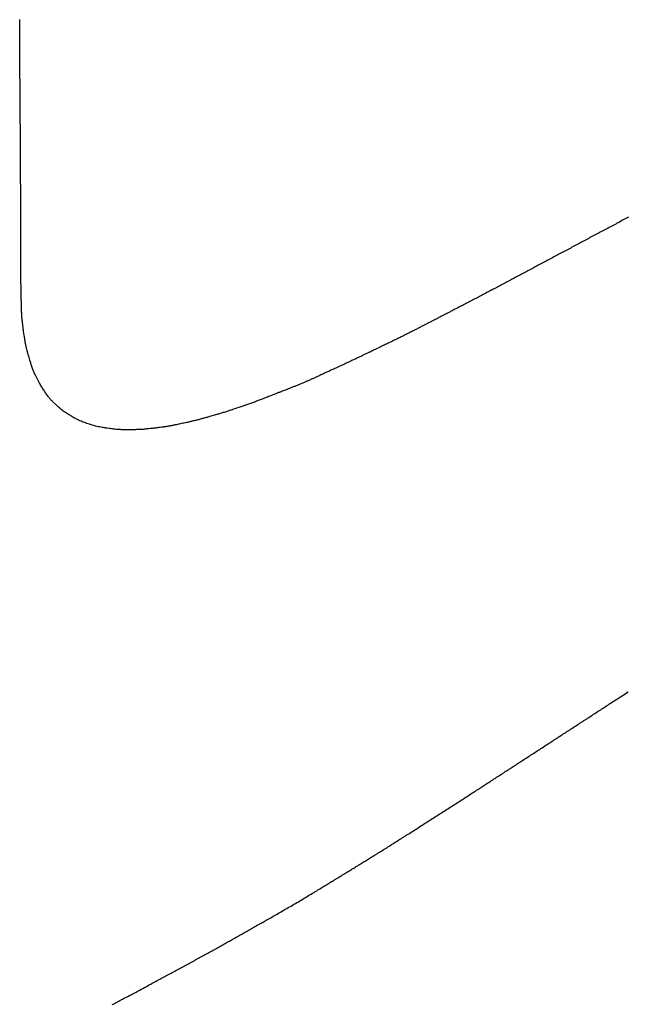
# Model space of a CAD drawing. Header units: millimetres. Extents: x -4577 to 1032787, y -66234 to 201209.
# Tile 129 of 256: x 4378.902 to 4379.783, y -8949.514 to -8948.086. Entities that reach past the tile are written whole.
import ezdxf

# ---------------------------------------------------------------- set-up
doc = ezdxf.new("R2010")
doc.units = ezdxf.units.MM
doc.linetypes.add('510_5_2OG_ELT_1004$0$11-07-22_DS_2OG$0$AUSGEZOGEN', pattern=[0])
doc.layers.add('510_5_2OG_ELT_1004$0$11-07-22_DS_2OG$0$EBENE_1', color=8, linetype='510_5_2OG_ELT_1004$0$11-07-22_DS_2OG$0$AUSGEZOGEN')

# ---------------------------------------------------------------- blocks, each defined once
blk = doc.blocks.new('510_5_2OG_ELT_1004')
at = {"layer": '510_5_2OG_ELT_1004$0$11-07-22_DS_2OG$0$EBENE_1'}
for points in [[(4379.0365, -8949.464), (4379.038, -8949.4632), (4379.0396, -8949.4624), (4379.0412, -8949.4615), (4379.0428, -8949.4607), (4379.0444, -8949.4598), (4379.0461, -8949.4589), (4379.0478, -8949.458), (4379.0495, -8949.4571), (4379.0513, -8949.4562), (4379.053, -8949.4553), (4379.0548, -8949.4543), (4379.0566, -8949.4534), (4379.0583, -8949.4525), (4379.0601, -8949.4515), (4379.0619, -8949.4505), (4379.0638, -8949.4496), (4379.0656, -8949.4486), (4379.0674, -8949.4477), (4379.0692, -8949.4467), (4379.071, -8949.4457), (4379.0728, -8949.4448), (4379.0746, -8949.4438), (4379.0764, -8949.4428), (4379.0783, -8949.4418), (4379.0801, -8949.4409), (4379.0819, -8949.4399), (4379.0837, -8949.4389), (4379.0855, -8949.438), (4379.0873, -8949.437), (4379.0891, -8949.436), (4379.0909, -8949.435), (4379.0927, -8949.4341), (4379.0945, -8949.4331), (4379.0963, -8949.4321), (4379.0982, -8949.4311), (4379.1, -8949.4302), (4379.1018, -8949.4292), (4379.1036, -8949.4282), (4379.1054, -8949.4272), (4379.1072, -8949.4263), (4379.109, -8949.4253), (4379.1108, -8949.4243), (4379.1126, -8949.4233), (4379.1144, -8949.4223), (4379.1162, -8949.4214), (4379.118, -8949.4204), (4379.1198, -8949.4194), (4379.1217, -8949.4184), (4379.1235, -8949.4175), (4379.1253, -8949.4165), (4379.1271, -8949.4155), (4379.1289, -8949.4145), (4379.1307, -8949.4135), (4379.1325, -8949.4126), (4379.1343, -8949.4116), (4379.1361, -8949.4106), (4379.1379, -8949.4096), (4379.1397, -8949.4086), (4379.1415, -8949.4077), (4379.1433, -8949.4067), (4379.1451, -8949.4057), (4379.1469, -8949.4047), (4379.1487, -8949.4037), (4379.1506, -8949.4028), (4379.1524, -8949.4018), (4379.1542, -8949.4008), (4379.156, -8949.3998), (4379.1578, -8949.3988), (4379.1596, -8949.3978), (4379.1614, -8949.3968), (4379.1632, -8949.3959), (4379.165, -8949.3949), (4379.1668, -8949.3939), (4379.1686, -8949.3929), (4379.1704, -8949.3919), (4379.1722, -8949.3909), (4379.174, -8949.3899), (4379.1758, -8949.3889), (4379.1776, -8949.3879), (4379.1794, -8949.3869), (4379.1812, -8949.3859), (4379.1829, -8949.3849), (4379.1847, -8949.384), (4379.1865, -8949.383), (4379.1882, -8949.382), (4379.19, -8949.381), (4379.1917, -8949.38), (4379.1934, -8949.3791), (4379.1951, -8949.3781), (4379.1968, -8949.3772), (4379.1984, -8949.3763), (4379.2001, -8949.3754), (4379.2017, -8949.3745), (4379.2032, -8949.3736), (4379.2048, -8949.3727), (4379.2063, -8949.3719), (4379.2078, -8949.371), (4379.2092, -8949.3702), (4379.2107, -8949.3694), (4379.212, -8949.3686), (4379.2134, -8949.3679), (4379.2147, -8949.3671), (4379.2159, -8949.3664), (4379.2171, -8949.3658), (4379.2183, -8949.3651), (4379.2194, -8949.3645), (4379.2204, -8949.3639), (4379.2215, -8949.3633), (4379.2224, -8949.3628), (4379.2242, -8949.3618), (4379.2257, -8949.3609), (4379.2271, -8949.3601), (4379.2283, -8949.3594), (4379.2294, -8949.3588), (4379.2312, -8949.3578), (4379.2325, -8949.3571), (4379.2343, -8949.356), (4379.2357, -8949.3552), (4379.2367, -8949.3547), (4379.2387, -8949.3535), (4379.2396, -8949.353), (4379.2407, -8949.3524), (4379.2419, -8949.3517), (4379.2433, -8949.3509), (4379.2449, -8949.35), (4379.2458, -8949.3495), (4379.2467, -8949.349), (4379.2477, -8949.3484), (4379.2488, -8949.3478), (4379.2499, -8949.3472), (4379.2511, -8949.3465), (4379.2524, -8949.3458), (4379.2537, -8949.3451), (4379.2551, -8949.3443), (4379.2565, -8949.3435), (4379.258, -8949.3426), (4379.2595, -8949.3417), (4379.2611, -8949.3408), (4379.2627, -8949.3399), (4379.2644, -8949.339), (4379.2662, -8949.338), (4379.2679, -8949.337), (4379.2697, -8949.3359), (4379.2716, -8949.3349), (4379.2734, -8949.3338), (4379.2753, -8949.3327), (4379.2773, -8949.3316), (4379.2792, -8949.3305), (4379.2812, -8949.3293), (4379.2832, -8949.3282), (4379.2853, -8949.327), (4379.2873, -8949.3258), (4379.2894, -8949.3246), (4379.2915, -8949.3234), (4379.2936, -8949.3222), (4379.2957, -8949.321), (4379.2978, -8949.3197), (4379.2999, -8949.3185), (4379.302, -8949.3173), (4379.3041, -8949.316), (4379.3063, -8949.3148), (4379.3084, -8949.3135), (4379.3105, -8949.3123), (4379.3126, -8949.311), (4379.3147, -8949.3098), (4379.3167, -8949.3085), (4379.3188, -8949.3073), (4379.3209, -8949.306), (4379.3229, -8949.3048), (4379.3249, -8949.3036), (4379.3269, -8949.3024), (4379.3289, -8949.3012), (4379.3308, -8949.3), (4379.3328, -8949.2989), (4379.3346, -8949.2977), (4379.3365, -8949.2966), (4379.3383, -8949.2955), (4379.3401, -8949.2944), (4379.3419, -8949.2933), (4379.3436, -8949.2923), (4379.3453, -8949.2912), (4379.3469, -8949.2902), (4379.3485, -8949.2893), (4379.35, -8949.2883), (4379.3515, -8949.2874), (4379.353, -8949.2865), (4379.3543, -8949.2857), (4379.3557, -8949.2849), (4379.357, -8949.2841), (4379.3582, -8949.2833), (4379.3593, -8949.2826), (4379.3604, -8949.2819), (4379.3615, -8949.2813), (4379.3625, -8949.2807), (4379.3634, -8949.2801), (4379.3651, -8949.279), (4379.3667, -8949.2781), (4379.3681, -8949.2773), (4379.3693, -8949.2765), (4379.3703, -8949.2758), (4379.3713, -8949.2753), (4379.3729, -8949.2743), (4379.3743, -8949.2734), (4379.3754, -8949.2727), (4379.3766, -8949.272), (4379.3778, -8949.2713), (4379.38, -8949.2699), (4379.3809, -8949.2694), (4379.3819, -8949.2688), (4379.383, -8949.2681), (4379.3842, -8949.2673), (4379.3856, -8949.2665), (4379.3879, -8949.265), (4379.3888, -8949.2645), (4379.3897, -8949.2639), (4379.3907, -8949.2633), (4379.3917, -8949.2627), (4379.3928, -8949.2621), (4379.3939, -8949.2614), (4379.395, -8949.2607), (4379.3962, -8949.2599), (4379.3975, -8949.2592), (4379.3988, -8949.2584), (4379.4001, -8949.2576), (4379.4014, -8949.2567), (4379.4028, -8949.2559), (4379.4043, -8949.255), (4379.4058, -8949.2541), (4379.4073, -8949.2532), (4379.4088, -8949.2522), (4379.4103, -8949.2512), (4379.4119, -8949.2503), (4379.4135, -8949.2493), (4379.4152, -8949.2483), (4379.4168, -8949.2472), (4379.4185, -8949.2462), (4379.4202, -8949.2452), (4379.4219, -8949.2441), (4379.4236, -8949.243), (4379.4254, -8949.2419), (4379.4271, -8949.2409), (4379.4289, -8949.2398), (4379.4306, -8949.2387), (4379.4324, -8949.2376), (4379.4342, -8949.2365), (4379.4359, -8949.2353), (4379.4377, -8949.2342), (4379.4395, -8949.2331), (4379.4413, -8949.232), (4379.443, -8949.2309), (4379.4448, -8949.2298), (4379.4466, -8949.2286), (4379.4484, -8949.2275), (4379.4501, -8949.2264), (4379.4519, -8949.2253), (4379.4537, -8949.2242), (4379.4555, -8949.223), (4379.4572, -8949.2219), (4379.459, -8949.2208), (4379.4608, -8949.2197), (4379.4626, -8949.2185), (4379.4643, -8949.2174), (4379.4661, -8949.2163), (4379.4679, -8949.2152), (4379.4696, -8949.214), (4379.4714, -8949.2129), (4379.4732, -8949.2118), (4379.4749, -8949.2106), (4379.4767, -8949.2095), (4379.4785, -8949.2084), (4379.4802, -8949.2073), (4379.482, -8949.2061), (4379.4838, -8949.205), (4379.4856, -8949.2039), (4379.4873, -8949.2027), (4379.4891, -8949.2016), (4379.4909, -8949.2005), (4379.4926, -8949.1993), (4379.4944, -8949.1982), (4379.4962, -8949.1971), (4379.4979, -8949.1959), (4379.4997, -8949.1948), (4379.5015, -8949.1937), (4379.5032, -8949.1926), (4379.505, -8949.1914), (4379.5068, -8949.1903), (4379.5085, -8949.1892), (4379.5103, -8949.188), (4379.5121, -8949.1869), (4379.5138, -8949.1858), (4379.5156, -8949.1846), (4379.5174, -8949.1835), (4379.5191, -8949.1824), (4379.5209, -8949.1812), (4379.5227, -8949.1801), (4379.5244, -8949.179), (4379.5262, -8949.1778), (4379.528, -8949.1767), (4379.5297, -8949.1756), (4379.5315, -8949.1744), (4379.5333, -8949.1733), (4379.535, -8949.1722), (4379.5368, -8949.171), (4379.5386, -8949.1699), (4379.5403, -8949.1688), (4379.5421, -8949.1676), (4379.5439, -8949.1665), (4379.5456, -8949.1654), (4379.5474, -8949.1642), (4379.5491, -8949.1631), (4379.5509, -8949.162), (4379.5526, -8949.1608), (4379.5544, -8949.1597), (4379.5561, -8949.1586), (4379.5578, -8949.1575), (4379.5595, -8949.1564), (4379.5612, -8949.1553), (4379.5628, -8949.1543), (4379.5645, -8949.1532), (4379.5661, -8949.1522), (4379.5677, -8949.1511), (4379.5692, -8949.1501), (4379.5707, -8949.1491), (4379.5722, -8949.1482), (4379.5737, -8949.1472), (4379.5751, -8949.1463), (4379.5765, -8949.1454), (4379.5779, -8949.1445), (4379.5792, -8949.1436), (4379.5805, -8949.1428), (4379.5817, -8949.142), (4379.5829, -8949.1413), (4379.584, -8949.1405), (4379.5851, -8949.1398), (4379.5861, -8949.1392), (4379.5871, -8949.1385), (4379.588, -8949.1379), (4379.5897, -8949.1368), (4379.5912, -8949.1359), (4379.5924, -8949.1351), (4379.5935, -8949.1344), (4379.5951, -8949.1333), (4379.5969, -8949.1322), (4379.5983, -8949.1313), (4379.5991, -8949.1307), (4379.6005, -8949.1298), (4379.6014, -8949.1292), (4379.6025, -8949.1285), (4379.6038, -8949.1277), (4379.6061, -8949.1262), (4379.607, -8949.1256), (4379.608, -8949.125), (4379.609, -8949.1243), (4379.61, -8949.1236), (4379.6111, -8949.1229), (4379.6123, -8949.1222), (4379.6135, -8949.1214), (4379.6148, -8949.1206), (4379.6161, -8949.1197), (4379.6174, -8949.1188), (4379.6188, -8949.1179), (4379.6203, -8949.117), (4379.6217, -8949.1161), (4379.6232, -8949.1151), (4379.6248, -8949.1141), (4379.6263, -8949.1131), (4379.6279, -8949.112), (4379.6296, -8949.111), (4379.6312, -8949.1099), (4379.6329, -8949.1088), (4379.6346, -8949.1077), (4379.6363, -8949.1066), (4379.638, -8949.1055), (4379.6398, -8949.1043), (4379.6415, -8949.1032), (4379.6433, -8949.102), (4379.6451, -8949.1009), (4379.6469, -8949.0997), (4379.6487, -8949.0985), (4379.6505, -8949.0974), (4379.6523, -8949.0962), (4379.6541, -8949.095), (4379.6559, -8949.0939), (4379.6577, -8949.0927), (4379.6595, -8949.0915), (4379.6613, -8949.0903), (4379.6631, -8949.0892), (4379.6649, -8949.088), (4379.6667, -8949.0868), (4379.6686, -8949.0856), (4379.6704, -8949.0845), (4379.6722, -8949.0833), (4379.674, -8949.0821), (4379.6758, -8949.081), (4379.6775, -8949.0798), (4379.6793, -8949.0786), (4379.6811, -8949.0775), (4379.6829, -8949.0763), (4379.6847, -8949.0751), (4379.6865, -8949.074), (4379.6883, -8949.0728), (4379.6901, -8949.0716), (4379.6919, -8949.0705), (4379.6936, -8949.0693), (4379.6954, -8949.0682), (4379.6972, -8949.067), (4379.699, -8949.0659), (4379.7007, -8949.0647), (4379.7025, -8949.0635), (4379.7043, -8949.0624), (4379.706, -8949.0613), (4379.7078, -8949.0601), (4379.7096, -8949.059), (4379.7113, -8949.0578), (4379.7131, -8949.0567), (4379.7148, -8949.0555), (4379.7166, -8949.0544), (4379.7183, -8949.0533), (4379.7201, -8949.0521), (4379.7218, -8949.051), (4379.7235, -8949.0499), (4379.7253, -8949.0487), (4379.727, -8949.0476), (4379.7287, -8949.0465), (4379.7305, -8949.0454), (4379.7322, -8949.0442), (4379.7339, -8949.0431), (4379.7357, -8949.042), (4379.7374, -8949.0409), (4379.7391, -8949.0397), (4379.7408, -8949.0386), (4379.7425, -8949.0375), (4379.7443, -8949.0364), (4379.746, -8949.0353), (4379.7477, -8949.0341), (4379.7494, -8949.033), (4379.7511, -8949.0319), (4379.7529, -8949.0308), (4379.7546, -8949.0297), (4379.7563, -8949.0285), (4379.758, -8949.0274), (4379.7597, -8949.0263), (4379.7615, -8949.0252), (4379.7632, -8949.0241), (4379.7649, -8949.0229), (4379.7667, -8949.0218), (4379.7685, -8949.0206), (4379.7703, -8949.0195), (4379.7721, -8949.0183), (4379.774, -8949.0171), (4379.7759, -8949.0158), (4379.7778, -8949.0146), (4379.7798, -8949.0133), (4379.7818, -8949.012), (4379.7839, -8949.0106)], [(4379.7845, -8948.3224), (4379.7827, -8948.3234), (4379.7808, -8948.3244), (4379.779, -8948.3253), (4379.7771, -8948.3263), (4379.7753, -8948.3273), (4379.7734, -8948.3283), (4379.7716, -8948.3293), (4379.7697, -8948.3303), (4379.7679, -8948.3312), (4379.766, -8948.3322), (4379.7642, -8948.3332), (4379.7623, -8948.3342), (4379.7605, -8948.3352), (4379.7586, -8948.3362), (4379.7567, -8948.3372), (4379.7549, -8948.3381), (4379.753, -8948.3391), (4379.7512, -8948.3401), (4379.7493, -8948.3411), (4379.7475, -8948.3421), (4379.7456, -8948.3431), (4379.7437, -8948.3441), (4379.7419, -8948.3451), (4379.74, -8948.3461), (4379.7382, -8948.3471), (4379.7363, -8948.3481), (4379.7344, -8948.349), (4379.7326, -8948.35), (4379.7307, -8948.351), (4379.7288, -8948.352), (4379.727, -8948.353), (4379.7251, -8948.354), (4379.7232, -8948.355), (4379.7214, -8948.356), (4379.7195, -8948.357), (4379.7176, -8948.358), (4379.7157, -8948.359), (4379.7139, -8948.36), (4379.712, -8948.361), (4379.7101, -8948.362), (4379.7083, -8948.363), (4379.7064, -8948.364), (4379.7045, -8948.365), (4379.7026, -8948.366), (4379.7008, -8948.367), (4379.6989, -8948.368), (4379.697, -8948.369), (4379.6951, -8948.37), (4379.6932, -8948.371), (4379.6914, -8948.372), (4379.6895, -8948.373), (4379.6876, -8948.374), (4379.6857, -8948.375), (4379.6838, -8948.376), (4379.682, -8948.377), (4379.6801, -8948.378), (4379.6782, -8948.379), (4379.6763, -8948.38), (4379.6745, -8948.3811), (4379.6726, -8948.3821), (4379.6707, -8948.3831), (4379.6688, -8948.3841), (4379.6669, -8948.3851), (4379.6651, -8948.3861), (4379.6632, -8948.3871), (4379.6613, -8948.3881), (4379.6594, -8948.3891), (4379.6576, -8948.3901), (4379.6557, -8948.3911), (4379.6538, -8948.3921), (4379.652, -8948.3931), (4379.6501, -8948.394), (4379.6482, -8948.395), (4379.6464, -8948.396), (4379.6445, -8948.397), (4379.6427, -8948.398), (4379.6408, -8948.399), (4379.6389, -8948.4), (4379.6371, -8948.401), (4379.6353, -8948.402), (4379.6334, -8948.4029), (4379.6316, -8948.4039), (4379.6297, -8948.4049), (4379.6279, -8948.4059), (4379.6261, -8948.4069), (4379.6242, -8948.4078), (4379.6224, -8948.4088), (4379.6206, -8948.4098), (4379.6188, -8948.4107), (4379.617, -8948.4117), (4379.6152, -8948.4127), (4379.6134, -8948.4136), (4379.6116, -8948.4146), (4379.6098, -8948.4156), (4379.608, -8948.4165), (4379.6062, -8948.4175), (4379.6044, -8948.4184), (4379.6026, -8948.4194), (4379.6008, -8948.4203), (4379.599, -8948.4213), (4379.5973, -8948.4222), (4379.5955, -8948.4232), (4379.5937, -8948.4241), (4379.5919, -8948.4251), (4379.5901, -8948.426), (4379.5884, -8948.4269), (4379.5866, -8948.4279), (4379.5848, -8948.4288), (4379.5831, -8948.4298), (4379.5813, -8948.4307), (4379.5795, -8948.4316), (4379.5778, -8948.4326), (4379.576, -8948.4335), (4379.5742, -8948.4344), (4379.5725, -8948.4354), (4379.5707, -8948.4363), (4379.5689, -8948.4372), (4379.5672, -8948.4381), (4379.5654, -8948.4391), (4379.5636, -8948.44), (4379.5619, -8948.4409), (4379.5601, -8948.4418), (4379.5584, -8948.4427), (4379.5566, -8948.4436), (4379.5549, -8948.4445), (4379.5532, -8948.4454), (4379.5515, -8948.4463), (4379.5498, -8948.4472), (4379.5482, -8948.4481), (4379.5465, -8948.4489), (4379.5449, -8948.4497), (4379.5433, -8948.4506), (4379.5418, -8948.4514), (4379.5402, -8948.4522), (4379.5387, -8948.453), (4379.5372, -8948.4537), (4379.5358, -8948.4545), (4379.5344, -8948.4552), (4379.533, -8948.4559), (4379.5316, -8948.4566), (4379.5303, -8948.4573), (4379.5291, -8948.458), (4379.5278, -8948.4586), (4379.5267, -8948.4592), (4379.5255, -8948.4598), (4379.5244, -8948.4604), (4379.5234, -8948.4609), (4379.5224, -8948.4614), (4379.5215, -8948.4619), (4379.5198, -8948.4628), (4379.5182, -8948.4636), (4379.5168, -8948.4643), (4379.5156, -8948.465), (4379.5145, -8948.4655), (4379.5126, -8948.4665), (4379.5111, -8948.4673), (4379.5099, -8948.4679), (4379.5088, -8948.4684), (4379.5078, -8948.469), (4379.5068, -8948.4695), (4379.5057, -8948.4701), (4379.5043, -8948.4708), (4379.5028, -8948.4716), (4379.5018, -8948.4721), (4379.5008, -8948.4726), (4379.4997, -8948.4731), (4379.4985, -8948.4738), (4379.4972, -8948.4745), (4379.4957, -8948.4752), (4379.4941, -8948.476), (4379.4924, -8948.4769), (4379.4915, -8948.4774), (4379.4906, -8948.4779), (4379.4896, -8948.4784), (4379.4886, -8948.4789), (4379.4876, -8948.4794), (4379.4866, -8948.4799), (4379.4855, -8948.4805), (4379.4844, -8948.481), (4379.4833, -8948.4816), (4379.4822, -8948.4822), (4379.4811, -8948.4828), (4379.4799, -8948.4834), (4379.4787, -8948.484), (4379.4776, -8948.4846), (4379.4764, -8948.4852), (4379.4751, -8948.4858), (4379.4739, -8948.4864), (4379.4727, -8948.4871), (4379.4714, -8948.4877), (4379.4702, -8948.4883), (4379.4689, -8948.489), (4379.4676, -8948.4896), (4379.4663, -8948.4903), (4379.4651, -8948.4909), (4379.4638, -8948.4916), (4379.4625, -8948.4922), (4379.4612, -8948.4928), (4379.4599, -8948.4935), (4379.4586, -8948.4941), (4379.4574, -8948.4947), (4379.4561, -8948.4954), (4379.4548, -8948.496), (4379.4536, -8948.4966), (4379.4523, -8948.4972), (4379.4511, -8948.4979), (4379.4499, -8948.4985), (4379.4486, -8948.4991), (4379.4474, -8948.4996), (4379.4463, -8948.5002), (4379.4451, -8948.5008), (4379.4439, -8948.5013), (4379.4428, -8948.5019), (4379.4417, -8948.5024), (4379.4406, -8948.503), (4379.4396, -8948.5035), (4379.4385, -8948.504), (4379.4375, -8948.5045), (4379.4366, -8948.5049), (4379.4356, -8948.5054), (4379.4338, -8948.5063), (4379.4322, -8948.5071), (4379.4307, -8948.5078), (4379.4293, -8948.5084), (4379.4282, -8948.509), (4379.4262, -8948.5099), (4379.4248, -8948.5106), (4379.423, -8948.5115), (4379.4206, -8948.5126), (4379.4196, -8948.5131), (4379.4173, -8948.5142), (4379.4163, -8948.5147), (4379.4151, -8948.5153), (4379.4138, -8948.5159), (4379.4123, -8948.5167), (4379.4107, -8948.5174), (4379.409, -8948.5183), (4379.4081, -8948.5187), (4379.4072, -8948.5191), (4379.4062, -8948.5196), (4379.4052, -8948.5201), (4379.4042, -8948.5205), (4379.4032, -8948.521), (4379.4022, -8948.5215), (4379.4011, -8948.522), (4379.4, -8948.5226), (4379.3989, -8948.5231), (4379.3978, -8948.5236), (4379.3967, -8948.5242), (4379.3955, -8948.5247), (4379.3944, -8948.5253), (4379.3932, -8948.5258), (4379.392, -8948.5264), (4379.3909, -8948.5269), (4379.3897, -8948.5275), (4379.3885, -8948.5281), (4379.3873, -8948.5286), (4379.3861, -8948.5292), (4379.3849, -8948.5298), (4379.3837, -8948.5303), (4379.3825, -8948.5309), (4379.3813, -8948.5315), (4379.3801, -8948.532), (4379.3789, -8948.5326), (4379.3777, -8948.5331), (4379.3765, -8948.5337), (4379.3754, -8948.5342), (4379.3742, -8948.5348), (4379.3731, -8948.5353), (4379.3719, -8948.5358), (4379.3708, -8948.5363), (4379.3697, -8948.5368), (4379.3686, -8948.5374), (4379.3676, -8948.5378), (4379.3665, -8948.5383), (4379.3655, -8948.5388), (4379.3645, -8948.5393), (4379.3635, -8948.5397), (4379.3625, -8948.5402), (4379.3607, -8948.541), (4379.359, -8948.5418), (4379.3574, -8948.5425), (4379.3559, -8948.5432), (4379.3546, -8948.5438), (4379.3535, -8948.5443), (4379.3516, -8948.5452), (4379.3502, -8948.5459), (4379.3485, -8948.5466), (4379.3461, -8948.5477), (4379.345, -8948.5482), (4379.3434, -8948.549), (4379.3425, -8948.5494), (4379.3414, -8948.5499), (4379.3401, -8948.5505), (4379.3387, -8948.5511), (4379.3372, -8948.5518), (4379.3356, -8948.5526), (4379.3338, -8948.5534), (4379.3329, -8948.5538), (4379.332, -8948.5542), (4379.331, -8948.5546), (4379.33, -8948.5551), (4379.329, -8948.5555), (4379.328, -8948.556), (4379.327, -8948.5565), (4379.3259, -8948.5569), (4379.3248, -8948.5574), (4379.3237, -8948.5579), (4379.3226, -8948.5584), (4379.3215, -8948.5589), (4379.3204, -8948.5594), (4379.3193, -8948.5599), (4379.3181, -8948.5603), (4379.317, -8948.5608), (4379.3158, -8948.5613), (4379.3147, -8948.5618), (4379.3135, -8948.5623), (4379.3124, -8948.5628), (4379.3112, -8948.5633), (4379.31, -8948.5638), (4379.3089, -8948.5643), (4379.3077, -8948.5648), (4379.3066, -8948.5653), (4379.3054, -8948.5657), (4379.3043, -8948.5662), (4379.3031, -8948.5667), (4379.302, -8948.5671), (4379.3009, -8948.5676), (4379.2998, -8948.568), (4379.2987, -8948.5685), (4379.2976, -8948.5689), (4379.2965, -8948.5694), (4379.2954, -8948.5698), (4379.2944, -8948.5702), (4379.2933, -8948.5706), (4379.2923, -8948.571), (4379.2913, -8948.5714), (4379.2904, -8948.5718), (4379.2894, -8948.5722), (4379.2876, -8948.5729), (4379.2858, -8948.5736), (4379.2842, -8948.5742), (4379.2827, -8948.5748), (4379.2812, -8948.5754), (4379.28, -8948.5759), (4379.2788, -8948.5763), (4379.2777, -8948.5767), (4379.2759, -8948.5775), (4379.2743, -8948.578), (4379.2731, -8948.5785), (4379.272, -8948.579), (4379.2691, -8948.5801), (4379.2682, -8948.5805), (4379.2671, -8948.5809), (4379.266, -8948.5813), (4379.2647, -8948.5818), (4379.2632, -8948.5824), (4379.2614, -8948.5831), (4379.2605, -8948.5834), (4379.2595, -8948.5838), (4379.2584, -8948.5843), (4379.2573, -8948.5847), (4379.2561, -8948.5851), (4379.2549, -8948.5856), (4379.2536, -8948.5861), (4379.2523, -8948.5866), (4379.251, -8948.5871), (4379.2496, -8948.5876), (4379.2482, -8948.5882), (4379.2468, -8948.5887), (4379.2454, -8948.5892), (4379.244, -8948.5898), (4379.2425, -8948.5903), (4379.2411, -8948.5908), (4379.2396, -8948.5913), (4379.2382, -8948.5919), (4379.2368, -8948.5924), (4379.2354, -8948.5929), (4379.234, -8948.5933), (4379.2327, -8948.5938), (4379.2313, -8948.5943), (4379.2301, -8948.5947), (4379.2289, -8948.5951), (4379.2277, -8948.5955), (4379.2267, -8948.5959), (4379.2247, -8948.5966), (4379.2231, -8948.5971), (4379.22, -8948.5982), (4379.2167, -8948.5993), (4379.2156, -8948.5997), (4379.2141, -8948.6002), (4379.2122, -8948.6008), (4379.2112, -8948.6012), (4379.2102, -8948.6015), (4379.209, -8948.6019), (4379.2079, -8948.6023), (4379.2066, -8948.6027), (4379.2054, -8948.6031), (4379.2041, -8948.6035), (4379.2028, -8948.604), (4379.2014, -8948.6044), (4379.2001, -8948.6048), (4379.1987, -8948.6053), (4379.1973, -8948.6057), (4379.196, -8948.6061), (4379.1946, -8948.6065), (4379.1932, -8948.6069), (4379.1919, -8948.6073), (4379.1906, -8948.6077), (4379.1893, -8948.6081), (4379.1881, -8948.6085), (4379.1869, -8948.6088), (4379.1858, -8948.6091), (4379.1847, -8948.6095), (4379.1827, -8948.61), (4379.181, -8948.6105), (4379.1797, -8948.6109), (4379.1773, -8948.6115), (4379.1739, -8948.6125), (4379.1727, -8948.6129), (4379.1712, -8948.6133), (4379.1694, -8948.6138), (4379.1684, -8948.6141), (4379.1674, -8948.6143), (4379.1663, -8948.6146), (4379.1652, -8948.6149), (4379.164, -8948.6153), (4379.1628, -8948.6156), (4379.1616, -8948.6159), (4379.1603, -8948.6162), (4379.1591, -8948.6166), (4379.1578, -8948.6169), (4379.1565, -8948.6172), (4379.1552, -8948.6175), (4379.1539, -8948.6178), (4379.1526, -8948.6182), (4379.1514, -8948.6184), (4379.1501, -8948.6187), (4379.1489, -8948.619), (4379.1477, -8948.6193), (4379.1466, -8948.6195), (4379.1455, -8948.6198), (4379.1444, -8948.62), (4379.1425, -8948.6204), (4379.1408, -8948.6208), (4379.1395, -8948.6211), (4379.1371, -8948.6216), (4379.1337, -8948.6223), (4379.1326, -8948.6225), (4379.1312, -8948.6228), (4379.1295, -8948.6232), (4379.1276, -8948.6236), (4379.1266, -8948.6238), (4379.1255, -8948.624), (4379.1244, -8948.6242), (4379.1233, -8948.6244), (4379.1222, -8948.6246), (4379.121, -8948.6248), (4379.1198, -8948.6251), (4379.1186, -8948.6253), (4379.1174, -8948.6255), (4379.1162, -8948.6257), (4379.115, -8948.6259), (4379.1138, -8948.6261), (4379.1126, -8948.6262), (4379.1115, -8948.6264), (4379.1103, -8948.6266), (4379.1092, -8948.6267), (4379.1082, -8948.6269), (4379.1062, -8948.6271), (4379.1043, -8948.6274), (4379.1028, -8948.6276), (4379.1005, -8948.6278), (4379.0993, -8948.628), (4379.0958, -8948.6284), (4379.0947, -8948.6286), (4379.0934, -8948.6287), (4379.0918, -8948.6289), (4379.089, -8948.6292), (4379.088, -8948.6293), (4379.087, -8948.6294), (4379.0859, -8948.6295), (4379.0848, -8948.6296), (4379.0837, -8948.6297), (4379.0826, -8948.6298), (4379.0815, -8948.6299), (4379.0804, -8948.63), (4379.0793, -8948.63), (4379.0782, -8948.6301), (4379.0771, -8948.6302), (4379.076, -8948.6302), (4379.0749, -8948.6302), (4379.0739, -8948.6303), (4379.0719, -8948.6303), (4379.0701, -8948.6304), (4379.0685, -8948.6304), (4379.0671, -8948.6304), (4379.0643, -8948.6304), (4379.0608, -8948.6305), (4379.0597, -8948.6305), (4379.0584, -8948.6305), (4379.0569, -8948.6305), (4379.0552, -8948.6305), (4379.0533, -8948.6305), (4379.0514, -8948.6305), (4379.0504, -8948.6304), (4379.0494, -8948.6304), (4379.0483, -8948.6303), (4379.0473, -8948.6303), (4379.0463, -8948.6302), (4379.0453, -8948.6301), (4379.0443, -8948.6301), (4379.0423, -8948.6299), (4379.0404, -8948.6297), (4379.0386, -8948.6295), (4379.037, -8948.6293), (4379.0356, -8948.6291), (4379.0335, -8948.6288), (4379.0323, -8948.6287), (4379.0289, -8948.6282), (4379.0278, -8948.6281), (4379.0266, -8948.6279), (4379.0251, -8948.6277), (4379.0235, -8948.6274), (4379.0218, -8948.6272), (4379.02, -8948.6268), (4379.0181, -8948.6265), (4379.0162, -8948.6261), (4379.0144, -8948.6256), (4379.0125, -8948.6251), (4379.0108, -8948.6246), (4379.0092, -8948.6242), (4379.0077, -8948.6237), (4379.0064, -8948.6233), (4379.0044, -8948.6227), (4379.0034, -8948.6223), (4378.9999, -8948.6212), (4378.9989, -8948.6209), (4378.9976, -8948.6204), (4378.9962, -8948.62), (4378.9946, -8948.6194), (4378.993, -8948.6188), (4378.9913, -8948.6181), (4378.9896, -8948.6174), (4378.9879, -8948.6166), (4378.9863, -8948.6158), (4378.9846, -8948.615), (4378.983, -8948.6141), (4378.9814, -8948.6132), (4378.9797, -8948.6123), (4378.9781, -8948.6113), (4378.9765, -8948.6104), (4378.9749, -8948.6094), (4378.9733, -8948.6085), (4378.9717, -8948.6075), (4378.9701, -8948.6065), (4378.9686, -8948.6055), (4378.967, -8948.6045), (4378.9655, -8948.6034), (4378.9641, -8948.6023), (4378.9626, -8948.6011), (4378.9613, -8948.5999), (4378.96, -8948.5988), (4378.9588, -8948.5977), (4378.9578, -8948.5967), (4378.9568, -8948.5958), (4378.9548, -8948.5939), (4378.9507, -8948.59), (4378.95, -8948.5892), (4378.9492, -8948.5884), (4378.9483, -8948.5875), (4378.9473, -8948.5865), (4378.9464, -8948.5855), (4378.9454, -8948.5844), (4378.9445, -8948.5833), (4378.9436, -8948.5822), (4378.9427, -8948.581), (4378.9418, -8948.5798), (4378.941, -8948.5786), (4378.9402, -8948.5773), (4378.9394, -8948.5761), (4378.9386, -8948.5749), (4378.9378, -8948.5736), (4378.937, -8948.5724), (4378.9362, -8948.5712), (4378.9354, -8948.5699), (4378.9346, -8948.5687), (4378.9338, -8948.5674), (4378.9331, -8948.5662), (4378.9323, -8948.5649), (4378.9316, -8948.5636), (4378.9309, -8948.5623), (4378.9303, -8948.5611), (4378.9297, -8948.56), (4378.9291, -8948.5589), (4378.9282, -8948.5572), (4378.9276, -8948.556), (4378.9257, -8948.5523), (4378.9253, -8948.5513), (4378.9247, -8948.5502), (4378.9241, -8948.549), (4378.9235, -8948.5477), (4378.9229, -8948.5463), (4378.9222, -8948.5448), (4378.9216, -8948.5433), (4378.9211, -8948.5418), (4378.9205, -8948.5403), (4378.92, -8948.5389), (4378.9196, -8948.5374), (4378.9191, -8948.5361), (4378.9188, -8948.5349), (4378.9184, -8948.5337), (4378.9179, -8948.532), (4378.9173, -8948.5298), (4378.9166, -8948.5276), (4378.916, -8948.5253), (4378.9156, -8948.5242), (4378.9152, -8948.5228), (4378.9147, -8948.5211), (4378.9142, -8948.5193), (4378.914, -8948.5183), (4378.9137, -8948.5173), (4378.9134, -8948.5163), (4378.9131, -8948.5152), (4378.9128, -8948.5141), (4378.9125, -8948.513), (4378.9123, -8948.5118), (4378.912, -8948.5107), (4378.9117, -8948.5095), (4378.9115, -8948.5083), (4378.9112, -8948.5072), (4378.911, -8948.506), (4378.9108, -8948.5049), (4378.9106, -8948.5037), (4378.9104, -8948.5026), (4378.9102, -8948.5015), (4378.91, -8948.5005), (4378.9097, -8948.4984), (4378.9094, -8948.4966), (4378.9092, -8948.495), (4378.909, -8948.4937), (4378.9086, -8948.4909), (4378.9081, -8948.4872), (4378.9079, -8948.4861), (4378.9077, -8948.4846), (4378.9074, -8948.4819), (4378.9072, -8948.4808), (4378.9071, -8948.4797), (4378.9069, -8948.4786), (4378.9068, -8948.4774), (4378.9066, -8948.4761), (4378.9065, -8948.4748), (4378.9063, -8948.4735), (4378.9062, -8948.4722), (4378.9061, -8948.4709), (4378.9059, -8948.4695), (4378.9058, -8948.4681), (4378.9057, -8948.4668), (4378.9056, -8948.4654), (4378.9055, -8948.464), (4378.9054, -8948.4627), (4378.9054, -8948.4614), (4378.9053, -8948.4601), (4378.9053, -8948.4588), (4378.9052, -8948.4575), (4378.9052, -8948.4563), (4378.9051, -8948.4552), (4378.9051, -8948.454), (4378.9051, -8948.4529), (4378.905, -8948.4509), (4378.905, -8948.4492), (4378.905, -8948.4477), (4378.9049, -8948.4464), (4378.9049, -8948.4443), (4378.9048, -8948.4426), (4378.9048, -8948.441), (4378.9048, -8948.4392), (4378.9047, -8948.4381), (4378.9047, -8948.4367), (4378.9047, -8948.434), (4378.9046, -8948.4329), (4378.9046, -8948.4317), (4378.9046, -8948.4304), (4378.9045, -8948.4289), (4378.9045, -8948.4274), (4378.9045, -8948.4258), (4378.9044, -8948.4241), (4378.9044, -8948.4223), (4378.9044, -8948.4204), (4378.9043, -8948.4185), (4378.9043, -8948.4165), (4378.9043, -8948.4155), (4378.9043, -8948.4145), (4378.9043, -8948.4135), (4378.9042, -8948.4124), (4378.9042, -8948.4114), (4378.9042, -8948.4104), (4378.9042, -8948.4093), (4378.9042, -8948.4082), (4378.9042, -8948.4072), (4378.9041, -8948.4061), (4378.9041, -8948.405), (4378.9041, -8948.404), (4378.9041, -8948.4029), (4378.9041, -8948.4018), (4378.9041, -8948.4008), (4378.9041, -8948.3997), (4378.9041, -8948.3986), (4378.9041, -8948.3976), (4378.9041, -8948.3965), (4378.904, -8948.3955), (4378.904, -8948.3944), (4378.904, -8948.3934), (4378.904, -8948.3924), (4378.904, -8948.3913), (4378.904, -8948.3903), (4378.904, -8948.3883), (4378.904, -8948.3864), (4378.904, -8948.3845), (4378.904, -8948.3826), (4378.904, -8948.3808), (4378.904, -8948.3791), (4378.904, -8948.3775), (4378.904, -8948.3759), (4378.904, -8948.3744), (4378.904, -8948.373), (4378.904, -8948.3717), (4378.904, -8948.3704), (4378.904, -8948.3693), (4378.904, -8948.3681), (4378.904, -8948.3671), (4378.904, -8948.3651), (4378.904, -8948.3633), (4378.904, -8948.3615), (4378.904, -8948.3599), (4378.904, -8948.3582), (4378.904, -8948.3565), (4378.904, -8948.3545), (4378.904, -8948.3535), (4378.904, -8948.3523), (4378.904, -8948.3511), (4378.904, -8948.3497), (4378.904, -8948.3482), (4378.904, -8948.3466), (4378.904, -8948.3448), (4378.904, -8948.3429), (4378.904, -8948.3418), (4378.904, -8948.3407), (4378.904, -8948.3396), (4378.904, -8948.3384), (4378.904, -8948.3372), (4378.904, -8948.3359), (4378.904, -8948.3346), (4378.904, -8948.3333), (4378.904, -8948.3319), (4378.904, -8948.3304), (4378.904, -8948.3289), (4378.904, -8948.3274), (4378.904, -8948.3259), (4378.904, -8948.3243), (4378.904, -8948.3227), (4378.904, -8948.321), (4378.904, -8948.3193), (4378.904, -8948.3176), (4378.904, -8948.3159), (4378.904, -8948.3142), (4378.904, -8948.3124), (4378.904, -8948.3106), (4378.904, -8948.3088), (4378.904, -8948.307), (4378.9039, -8948.3051), (4378.9039, -8948.3033), (4378.9039, -8948.3014), (4378.9039, -8948.2996), (4378.9039, -8948.2977), (4378.9039, -8948.2958), (4378.9039, -8948.2939), (4378.9039, -8948.292), (4378.9039, -8948.2901), (4378.9039, -8948.2882), (4378.9039, -8948.2863), (4378.9039, -8948.2844), (4378.9039, -8948.2825), (4378.9039, -8948.2806), (4378.9039, -8948.2788), (4378.9039, -8948.2769), (4378.9039, -8948.275), (4378.9038, -8948.2732), (4378.9038, -8948.2713), (4378.9038, -8948.2695), (4378.9038, -8948.2677), (4378.9038, -8948.2659), (4378.9038, -8948.2641), (4378.9038, -8948.2623), (4378.9038, -8948.2606), (4378.9038, -8948.2588), (4378.9038, -8948.2571), (4378.9038, -8948.2554), (4378.9037, -8948.2538), (4378.9037, -8948.2521), (4378.9037, -8948.2505), (4378.9037, -8948.2489), (4378.9037, -8948.2473), (4378.9037, -8948.2458), (4378.9037, -8948.2443), (4378.9037, -8948.2428), (4378.9037, -8948.2414), (4378.9037, -8948.24), (4378.9037, -8948.2386), (4378.9036, -8948.2373), (4378.9036, -8948.236), (4378.9036, -8948.2347), (4378.9036, -8948.2335), (4378.9036, -8948.2323), (4378.9036, -8948.2311), (4378.9036, -8948.2299), (4378.9036, -8948.2288), (4378.9036, -8948.2277), (4378.9036, -8948.2267), (4378.9036, -8948.2256), (4378.9036, -8948.2236), (4378.9036, -8948.2217), (4378.9035, -8948.2198), (4378.9035, -8948.218), (4378.9035, -8948.2163), (4378.9035, -8948.2146), (4378.9035, -8948.2129), (4378.9035, -8948.2113), (4378.9035, -8948.2097), (4378.9035, -8948.208), (4378.9035, -8948.2064), (4378.9034, -8948.2047), (4378.9034, -8948.203), (4378.9034, -8948.2012), (4378.9034, -8948.1993), (4378.9034, -8948.1983), (4378.9034, -8948.1972), (4378.9034, -8948.1961), (4378.9034, -8948.195), (4378.9034, -8948.1938), (4378.9034, -8948.1926), (4378.9034, -8948.1913), (4378.9034, -8948.19), (4378.9034, -8948.1886), (4378.9033, -8948.1872), (4378.9033, -8948.1857), (4378.9033, -8948.1841), (4378.9033, -8948.1825), (4378.9033, -8948.1808), (4378.9033, -8948.179), (4378.9033, -8948.1771), (4378.9033, -8948.1752), (4378.9033, -8948.1731), (4378.9032, -8948.171), (4378.9032, -8948.1688), (4378.9032, -8948.1665), (4378.9032, -8948.1641), (4378.9032, -8948.1616), (4378.9032, -8948.1591), (4378.9032, -8948.1565), (4378.9031, -8948.1538), (4378.9031, -8948.151), (4378.9031, -8948.1482), (4378.9031, -8948.1453), (4378.9031, -8948.1424), (4378.9031, -8948.1394), (4378.903, -8948.1363), (4378.903, -8948.1332), (4378.903, -8948.1301), (4378.903, -8948.1269), (4378.903, -8948.1236), (4378.9029, -8948.1203), (4378.9029, -8948.117), (4378.9029, -8948.1137), (4378.9029, -8948.1103), (4378.9029, -8948.1069), (4378.9028, -8948.1034), (4378.9028, -8948.1), (4378.9028, -8948.0965), (4378.9028, -8948.093), (4378.9028, -8948.0895), (4378.9027, -8948.086), (4378.9027, -8948.0825), (4378.9027, -8948.079), (4378.9027, -8948.0755), (4378.9027, -8948.0719), (4378.9027, -8948.0684), (4378.9026, -8948.0649), (4378.9026, -8948.0613), (4378.9026, -8948.0577), (4378.9026, -8948.0541), (4378.9026, -8948.0505), (4378.9025, -8948.0469), (4378.9025, -8948.0432), (4378.9025, -8948.0395), (4378.9025, -8948.0357)]]:
    blk.add_lwpolyline(points, dxfattribs=at)

msp = doc.modelspace()

# ---------------------------------------------------------------- block references
msp.add_blockref('510_5_2OG_ELT_1004', (0, -0.0503))

doc.saveas('drawing.dxf')
